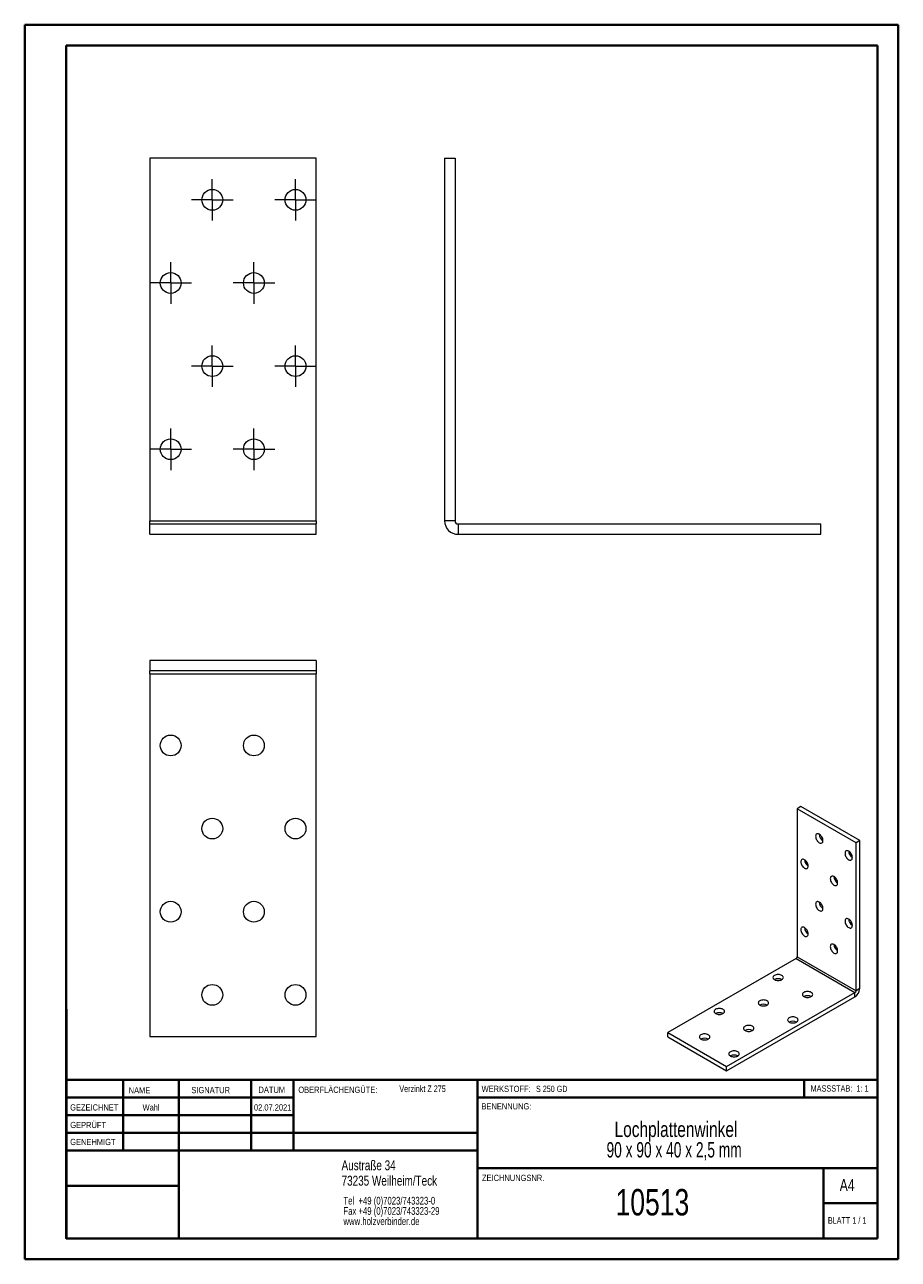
# Model space of a CAD drawing. Header units: millimetres. Extents: x 0 to 210, y 0 to 297.
import ezdxf

# ---------------------------------------------------------------- set-up
doc = ezdxf.new("R2010")
doc.units = ezdxf.units.MM
doc.styles.add('SLDTEXTSTYLE0', font='TXT', dxfattribs={"width": 0.75})
doc.styles.add('SLDTEXTSTYLE1', font='TXT', dxfattribs={"width": 0.681818})
doc.styles.add('SLDTEXTSTYLE2', font='TXT', dxfattribs={"width": 0.7})
doc.styles.add('SLDTEXTSTYLE3', font='TXT', dxfattribs={"width": 0.6875})
doc.styles.add('SLDTEXTSTYLE4', font='TXT', dxfattribs={"width": 0.666667})

# ---------------------------------------------------------------- blocks, each defined once
blk = doc.blocks.new('SW_NOTE_0')
at = {"color": 0, "linetype": 'Continuous', "lineweight": 0, "char_height": 1.8521, "attachment_point": 1, "style": 'SLDTEXTSTYLE0'}
for s, insert in [('Tel  +49 (0)7023/743323-0', (0, 2.39)), ('Fax +49 (0)7023/743323-29', (0, -0.08)), ('www.holzverbinder.de', (0, -2.55))]:
    blk.add_mtext(s, dxfattribs=dict(at, insert=insert))
blk = doc.blocks.new('SW_NOTE_1')
at = {"color": 0, "linetype": 'Continuous', "lineweight": 0, "char_height": 3.7042, "attachment_point": 2}
for s, insert, style in [('Lochplattenwinkel', (21.65, 4.77), 'SLDTEXTSTYLE0'), ('90 x 90 x 40 x 2,5 mm', (21.2, -0.16), 'SLDTEXTSTYLE4')]:
    blk.add_mtext(s, dxfattribs=dict(at, insert=insert, style=style))
blk = doc.blocks.new('SW_CENTERMARKSYMBOL_0')
at = {"color": 0, "linetype": 'Continuous', "lineweight": 0}
for p, q in [((0, 2.5), (0, 5)), ((-2.5, 0), (-5, 0)), ((0, 0), (-2.5, 0)), ((0, 0), (0, 2.5)), ((0, 0), (0, -2.5)), ((0, 0), (2.5, 0)), ((2.5, 0), (5, 0)), ((0, -2.5), (0, -5))]:
    blk.add_line(p, q, dxfattribs=at)
blk = doc.blocks.new('SW_CENTERMARKSYMBOL_1')
at = {"color": 0, "linetype": 'Continuous', "lineweight": 0}
for p, q in [((0, 2.5), (0, 5)), ((-2.5, 0), (-5, 0)), ((0, 0), (-2.5, 0)), ((0, 0), (0, 2.5)), ((0, 0), (0, -2.5)), ((0, 0), (2.5, 0)), ((2.5, 0), (5, 0)), ((0, -2.5), (0, -5))]:
    blk.add_line(p, q, dxfattribs=at)
blk = doc.blocks.new('SW_CENTERMARKSYMBOL_2')
at = {"color": 0, "linetype": 'Continuous', "lineweight": 0}
for p, q in [((0, 2.5), (0, 5)), ((-2.5, 0), (-5, 0)), ((0, 0), (-2.5, 0)), ((0, 0), (0, 2.5)), ((0, 0), (0, -2.5)), ((0, 0), (2.5, 0)), ((2.5, 0), (5, 0)), ((0, -2.5), (0, -5))]:
    blk.add_line(p, q, dxfattribs=at)
blk = doc.blocks.new('SW_CENTERMARKSYMBOL_3')
at = {"color": 0, "linetype": 'Continuous', "lineweight": 0}
for p, q in [((0, 2.5), (0, 5)), ((-2.5, 0), (-5, 0)), ((0, 0), (-2.5, 0)), ((0, 0), (0, 2.5)), ((0, 0), (0, -2.5)), ((0, 0), (2.5, 0)), ((2.5, 0), (5, 0)), ((0, -2.5), (0, -5))]:
    blk.add_line(p, q, dxfattribs=at)
blk = doc.blocks.new('SW_CENTERMARKSYMBOL_4')
at = {"color": 0, "linetype": 'Continuous', "lineweight": 0}
for p, q in [((0, 2.5), (0, 5)), ((-2.5, 0), (-5, 0)), ((0, 0), (-2.5, 0)), ((0, 0), (0, 2.5)), ((0, 0), (0, -2.5)), ((0, 0), (2.5, 0)), ((2.5, 0), (5, 0)), ((0, -2.5), (0, -5))]:
    blk.add_line(p, q, dxfattribs=at)
blk = doc.blocks.new('SW_CENTERMARKSYMBOL_5')
at = {"color": 0, "linetype": 'Continuous', "lineweight": 0}
for p, q in [((0, 2.5), (0, 5)), ((-2.5, 0), (-5, 0)), ((0, 0), (-2.5, 0)), ((0, 0), (0, 2.5)), ((0, 0), (0, -2.5)), ((0, 0), (2.5, 0)), ((2.5, 0), (5, 0)), ((0, -2.5), (0, -5))]:
    blk.add_line(p, q, dxfattribs=at)
blk = doc.blocks.new('SW_CENTERMARKSYMBOL_6')
at = {"color": 0, "linetype": 'Continuous', "lineweight": 0}
for p, q in [((0, 2.5), (0, 5)), ((-2.5, 0), (-5, 0)), ((0, 0), (-2.5, 0)), ((0, 0), (0, 2.5)), ((0, 0), (0, -2.5)), ((0, 0), (2.5, 0)), ((2.5, 0), (5, 0)), ((0, -2.5), (0, -5))]:
    blk.add_line(p, q, dxfattribs=at)
blk = doc.blocks.new('SW_CENTERMARKSYMBOL_7')
at = {"color": 0, "linetype": 'Continuous', "lineweight": 0}
for p, q in [((0, 2.5), (0, 5)), ((-2.5, 0), (-5, 0)), ((0, 0), (-2.5, 0)), ((0, 0), (0, 2.5)), ((0, 0), (0, -2.5)), ((0, 0), (2.5, 0)), ((2.5, 0), (5, 0)), ((0, -2.5), (0, -5))]:
    blk.add_line(p, q, dxfattribs=at)

msp = doc.modelspace()

# ---------------------------------------------------------------- linework, layer by layer
at = {"color": 7, "linetype": 'Continuous', "lineweight": 40}
for p, q in [((0.08, 0.21), (0.08, 297.21)), ((0.08, 297.21), (210.08, 297.21)), ((210.08, 0.21), (210.08, 297.21)), ((210.08, 292.21), (210.08, 297.21)), ((10.08, 292.21), (205.08, 292.21)), ((10.08, 5.21), (10.08, 292.21)), ((205.08, 5.21), (205.08, 292.21)), ((10.11, 60.37), (10.11, 5.12)), ((205.08, 43.37), (10.11, 43.37)), ((23.71, 43.37), (23.71, 26.37)), ((37.1, 43.37), (37.1, 5.12)), ((54.51, 43.37), (54.51, 26.37)), ((64.71, 26.37), (64.71, 43.37)), ((108.91, 43.37), (108.91, 5.12)), ((187.47, 39.12), (187.47, 43.37)), ((64.71, 39.1), (10.11, 39.1)), ((205.08, 39.12), (108.91, 39.12)), ((64.71, 34.87), (10.11, 34.87)), ((108.91, 30.62), (10.11, 30.62)), ((108.91, 26.37), (10.11, 26.37)), ((108.91, 22.12), (205.08, 22.12)), ((192.08, 5.21), (192.08, 22.21)), ((37.1, 17.87), (10.11, 17.87)), ((10.11, 13.71), (10.08, 13.71)), ((205.08, 13.71), (192.08, 13.71)), ((10.11, 9.46), (10.08, 9.46)), ((10.08, 5.21), (205.08, 5.21)), ((205.08, 5.21), (180.99, 5.21)), ((0.08, 0.21), (210.08, 0.21))]:
    msp.add_line(p, q, dxfattribs=at)
at = {"color": 7, "linetype": 'Continuous', "lineweight": 15}
for p, q in [((70.17, 265.08), (30.17, 265.08)), ((30.17, 265.08), (30.17, 177.86)), ((70.17, 177.86), (70.17, 265.08)), ((101.02, 265.08), (101.02, 177.86)), ((101.02, 265.08), (103.52, 265.08)), ((103.52, 265.08), (103.52, 177.86)), ((30.17, 177.86), (70.17, 177.86)), ((30.17, 177.12), (30.17, 177.86)), ((30.17, 174.62), (30.17, 177.12)), ((30.17, 177.12), (70.17, 177.12)), ((70.17, 177.86), (70.17, 177.12)), ((70.17, 174.62), (70.17, 177.12)), ((103.52, 177.86), (101.02, 177.86)), ((104.26, 177.12), (104.26, 174.62)), ((104.26, 177.12), (191.48, 177.12)), ((191.48, 174.62), (191.48, 177.12)), ((30.17, 174.62), (70.17, 174.62)), ((104.26, 174.62), (191.48, 174.62)), ((70.17, 144.29), (30.17, 144.29)), ((30.17, 144.29), (30.17, 141.79)), ((70.17, 144.29), (70.17, 141.79)), ((70.17, 141.79), (30.17, 141.79)), ((30.17, 141.05), (30.17, 141.79)), ((30.17, 141.05), (70.17, 141.05)), ((30.17, 141.05), (30.17, 53.83)), ((70.17, 141.79), (70.17, 141.05)), ((70.17, 53.83), (70.17, 141.05)), ((186.66, 109.11), (185.78, 108.6)), ((199.92, 100.44), (185.78, 108.6)), ((185.78, 108.6), (185.78, 72.99)), ((200.81, 100.95), (186.66, 109.11)), ((200.81, 100.95), (199.92, 100.44)), ((199.92, 64.83), (199.92, 100.44)), ((200.81, 65.34), (200.81, 100.95)), ((185.52, 72.54), (154.68, 54.74)), ((185.52, 72.54), (199.66, 64.37)), ((185.78, 72.99), (199.92, 64.83)), ((168.82, 46.57), (199.66, 64.37)), ((168.82, 45.55), (199.66, 63.35)), ((199.66, 63.35), (199.66, 64.37)), ((200.81, 65.34), (199.92, 64.83)), ((30.17, 53.83), (70.17, 53.83)), ((154.68, 53.72), (154.68, 54.74)), ((154.68, 54.74), (168.82, 46.57)), ((154.68, 53.72), (168.82, 45.55)), ((168.82, 45.55), (168.82, 46.57))]:
    msp.add_line(p, q, dxfattribs=at)
at = {"color": 7, "linetype": 'Continuous', "lineweight": 0}
for p, q in [((64.71, 39.12), (10.11, 39.12)), ((23.71, 5.21), (23.71, 5.12)), ((54.51, 5.21), (54.51, 5.12))]:
    msp.add_line(p, q, dxfattribs=at)
at = {"color": 7, "linetype": 'Continuous', "lineweight": 15, "flags": 128}
for points in [[(191.08, 100.44), (191.26, 100.36), (191.42, 100.32), (191.57, 100.32), (191.71, 100.37), (191.82, 100.47), (191.9, 100.59), (191.95, 100.76), (191.97, 100.95), (191.95, 101.16), (191.9, 101.38), (191.82, 101.6), (191.71, 101.82), (191.57, 102.02), (191.42, 102.2), (191.26, 102.36), (191.08, 102.48), (190.91, 102.56), (190.75, 102.6), (190.59, 102.59), (190.46, 102.54), (190.35, 102.45), (190.27, 102.32), (190.22, 102.16), (190.2, 101.97), (190.22, 101.76), (190.27, 101.54), (190.35, 101.31), (190.46, 101.1), (190.59, 100.89), (190.75, 100.71), (190.91, 100.56), (191.08, 100.44)], [(198.15, 96.35), (198.33, 96.27), (198.49, 96.24), (198.65, 96.24), (198.78, 96.29), (198.89, 96.38), (198.97, 96.51), (199.02, 96.68), (199.04, 96.86), (199.02, 97.07), (198.97, 97.29), (198.89, 97.52), (198.78, 97.74), (198.65, 97.94), (198.49, 98.12), (198.33, 98.28), (198.15, 98.4), (197.98, 98.48), (197.82, 98.51), (197.66, 98.51), (197.53, 98.46), (197.42, 98.37), (197.34, 98.24), (197.29, 98.07), (197.27, 97.89), (197.29, 97.68), (197.34, 97.46), (197.42, 97.23), (197.53, 97.01), (197.66, 96.81), (197.82, 96.63), (197.98, 96.47), (198.15, 96.35)], [(187.55, 94.31), (187.72, 94.23), (187.89, 94.19), (188.04, 94.2), (188.17, 94.25), (188.28, 94.34), (188.36, 94.47), (188.41, 94.63), (188.43, 94.82), (188.41, 95.03), (188.36, 95.25), (188.28, 95.48), (188.17, 95.69), (188.04, 95.9), (187.89, 96.08), (187.72, 96.23), (187.55, 96.35), (187.38, 96.43), (187.21, 96.47), (187.06, 96.46), (186.92, 96.41), (186.81, 96.32), (186.73, 96.19), (186.68, 96.03), (186.66, 95.84), (186.68, 95.63), (186.73, 95.41), (186.81, 95.19), (186.92, 94.97), (187.06, 94.77), (187.21, 94.58), (187.38, 94.43), (187.55, 94.31)], [(194.62, 90.23), (194.79, 90.15), (194.96, 90.11), (195.11, 90.12), (195.24, 90.17), (195.35, 90.26), (195.44, 90.39), (195.49, 90.55), (195.5, 90.74), (195.49, 90.95), (195.44, 91.17), (195.35, 91.39), (195.24, 91.61), (195.11, 91.82), (194.96, 92), (194.79, 92.15), (194.62, 92.27), (194.45, 92.35), (194.28, 92.39), (194.13, 92.38), (193.99, 92.33), (193.88, 92.24), (193.8, 92.11), (193.75, 91.95), (193.73, 91.76), (193.75, 91.55), (193.8, 91.33), (193.88, 91.11), (193.99, 90.89), (194.13, 90.69), (194.28, 90.5), (194.45, 90.35), (194.62, 90.23)], [(191.08, 84.11), (191.26, 84.03), (191.42, 83.99), (191.57, 83.99), (191.71, 84.04), (191.82, 84.13), (191.9, 84.26), (191.95, 84.43), (191.97, 84.62), (191.95, 84.82), (191.9, 85.05), (191.82, 85.27), (191.71, 85.49), (191.57, 85.69), (191.42, 85.87), (191.26, 86.03), (191.08, 86.15), (190.91, 86.23), (190.75, 86.26), (190.59, 86.26), (190.46, 86.21), (190.35, 86.12), (190.27, 85.99), (190.22, 85.83), (190.2, 85.64), (190.22, 85.43), (190.27, 85.21), (190.35, 84.98), (190.46, 84.77), (190.59, 84.56), (190.75, 84.38), (190.91, 84.22), (191.08, 84.11)], [(198.15, 80.02), (198.33, 79.94), (198.49, 79.91), (198.65, 79.91), (198.78, 79.96), (198.89, 80.05), (198.97, 80.18), (199.02, 80.34), (199.04, 80.53), (199.02, 80.74), (198.97, 80.96), (198.89, 81.19), (198.78, 81.4), (198.65, 81.61), (198.49, 81.79), (198.33, 81.95), (198.15, 82.06), (197.98, 82.14), (197.82, 82.18), (197.66, 82.18), (197.53, 82.13), (197.42, 82.04), (197.34, 81.91), (197.29, 81.74), (197.27, 81.55), (197.29, 81.35), (197.34, 81.12), (197.42, 80.9), (197.53, 80.68), (197.66, 80.48), (197.82, 80.3), (197.98, 80.14), (198.15, 80.02)], [(187.55, 77.98), (187.72, 77.9), (187.89, 77.86), (188.04, 77.87), (188.17, 77.92), (188.28, 78.01), (188.36, 78.14), (188.41, 78.3), (188.43, 78.49), (188.41, 78.7), (188.36, 78.92), (188.28, 79.14), (188.17, 79.36), (188.04, 79.57), (187.89, 79.75), (187.72, 79.9), (187.55, 80.02), (187.38, 80.1), (187.21, 80.14), (187.06, 80.13), (186.92, 80.08), (186.81, 79.99), (186.73, 79.86), (186.68, 79.7), (186.66, 79.51), (186.68, 79.3), (186.73, 79.08), (186.81, 78.86), (186.92, 78.64), (187.06, 78.44), (187.21, 78.25), (187.38, 78.1), (187.55, 77.98)], [(194.62, 73.9), (194.79, 73.82), (194.96, 73.78), (195.11, 73.79), (195.24, 73.84), (195.35, 73.93), (195.44, 74.06), (195.49, 74.22), (195.5, 74.41), (195.49, 74.62), (195.44, 74.84), (195.35, 75.06), (195.24, 75.28), (195.11, 75.48), (194.96, 75.67), (194.79, 75.82), (194.62, 75.94), (194.45, 76.02), (194.28, 76.06), (194.13, 76.05), (193.99, 76), (193.88, 75.91), (193.8, 75.78), (193.75, 75.62), (193.73, 75.43), (193.75, 75.22), (193.8, 75), (193.88, 74.78), (193.99, 74.56), (194.13, 74.35), (194.28, 74.17), (194.45, 74.02), (194.62, 73.9)], [(180.31, 67.49), (180.5, 67.4), (180.72, 67.34), (180.95, 67.29), (181.2, 67.28), (181.44, 67.29), (181.68, 67.34), (181.89, 67.4), (182.08, 67.49), (182.24, 67.6), (182.35, 67.73), (182.42, 67.86), (182.45, 68), (182.42, 68.14), (182.35, 68.28), (182.24, 68.4), (182.08, 68.51), (181.89, 68.6), (181.68, 68.67), (181.44, 68.71), (181.2, 68.72), (180.95, 68.71), (180.72, 68.67), (180.5, 68.6), (180.31, 68.51), (180.16, 68.4), (180.04, 68.28), (179.97, 68.14), (179.95, 68), (179.97, 67.86), (180.04, 67.73), (180.16, 67.6), (180.31, 67.49)], [(176.78, 61.37), (176.97, 61.28), (177.18, 61.21), (177.42, 61.17), (177.66, 61.16), (177.91, 61.17), (178.14, 61.21), (178.36, 61.28), (178.55, 61.37), (178.7, 61.48), (178.82, 61.6), (178.89, 61.74), (178.91, 61.88), (178.89, 62.02), (178.82, 62.16), (178.7, 62.28), (178.55, 62.39), (178.36, 62.48), (178.14, 62.55), (177.91, 62.59), (177.66, 62.6), (177.42, 62.59), (177.18, 62.55), (176.97, 62.48), (176.78, 62.39), (176.62, 62.28), (176.51, 62.16), (176.44, 62.02), (176.41, 61.88), (176.44, 61.74), (176.51, 61.6), (176.62, 61.48), (176.78, 61.37)], [(187.38, 63.41), (187.57, 63.32), (187.79, 63.25), (188.02, 63.21), (188.27, 63.2), (188.51, 63.21), (188.75, 63.25), (188.96, 63.32), (189.15, 63.41), (189.31, 63.52), (189.42, 63.64), (189.49, 63.78), (189.52, 63.92), (189.49, 64.06), (189.42, 64.2), (189.31, 64.32), (189.15, 64.43), (188.96, 64.52), (188.75, 64.59), (188.51, 64.63), (188.27, 64.64), (188.02, 64.63), (187.79, 64.59), (187.57, 64.52), (187.38, 64.43), (187.23, 64.32), (187.11, 64.2), (187.04, 64.06), (187.02, 63.92), (187.04, 63.78), (187.11, 63.64), (187.23, 63.52), (187.38, 63.41)], [(166.17, 59.33), (166.36, 59.24), (166.58, 59.17), (166.81, 59.13), (167.06, 59.12), (167.3, 59.13), (167.53, 59.17), (167.75, 59.24), (167.94, 59.33), (168.09, 59.44), (168.21, 59.56), (168.28, 59.7), (168.31, 59.84), (168.28, 59.98), (168.21, 60.11), (168.09, 60.24), (167.94, 60.35), (167.75, 60.44), (167.53, 60.5), (167.3, 60.55), (167.06, 60.56), (166.81, 60.55), (166.58, 60.5), (166.36, 60.44), (166.17, 60.35), (166.02, 60.24), (165.9, 60.11), (165.83, 59.98), (165.81, 59.84), (165.83, 59.7), (165.9, 59.56), (166.02, 59.44), (166.17, 59.33)], [(173.24, 55.25), (173.43, 55.16), (173.65, 55.09), (173.88, 55.05), (174.13, 55.03), (174.37, 55.05), (174.6, 55.09), (174.82, 55.16), (175.01, 55.25), (175.17, 55.36), (175.28, 55.48), (175.35, 55.62), (175.38, 55.76), (175.35, 55.9), (175.28, 56.03), (175.17, 56.16), (175.01, 56.27), (174.82, 56.36), (174.6, 56.42), (174.37, 56.46), (174.13, 56.48), (173.88, 56.46), (173.65, 56.42), (173.43, 56.36), (173.24, 56.27), (173.09, 56.16), (172.97, 56.03), (172.9, 55.9), (172.88, 55.76), (172.9, 55.62), (172.97, 55.48), (173.09, 55.36), (173.24, 55.25)], [(183.85, 57.29), (184.04, 57.2), (184.25, 57.13), (184.49, 57.09), (184.73, 57.08), (184.98, 57.09), (185.21, 57.13), (185.43, 57.2), (185.62, 57.29), (185.77, 57.4), (185.89, 57.52), (185.96, 57.66), (185.98, 57.8), (185.96, 57.94), (185.89, 58.07), (185.77, 58.2), (185.62, 58.31), (185.43, 58.4), (185.21, 58.46), (184.98, 58.51), (184.73, 58.52), (184.49, 58.51), (184.25, 58.46), (184.04, 58.4), (183.85, 58.31), (183.69, 58.2), (183.58, 58.07), (183.51, 57.94), (183.48, 57.8), (183.51, 57.66), (183.58, 57.52), (183.69, 57.4), (183.85, 57.29)], [(162.64, 53.2), (162.83, 53.12), (163.04, 53.05), (163.28, 53.01), (163.52, 52.99), (163.76, 53.01), (164, 53.05), (164.21, 53.12), (164.4, 53.2), (164.56, 53.31), (164.67, 53.44), (164.75, 53.57), (164.77, 53.72), (164.75, 53.86), (164.67, 53.99), (164.56, 54.12), (164.4, 54.23), (164.21, 54.32), (164, 54.38), (163.76, 54.42), (163.52, 54.44), (163.28, 54.42), (163.04, 54.38), (162.83, 54.32), (162.64, 54.23), (162.48, 54.12), (162.36, 53.99), (162.29, 53.86), (162.27, 53.72), (162.29, 53.57), (162.36, 53.44), (162.48, 53.31), (162.64, 53.2)], [(169.71, 49.12), (169.9, 49.03), (170.11, 48.97), (170.35, 48.93), (170.59, 48.91), (170.83, 48.93), (171.07, 48.97), (171.29, 49.03), (171.47, 49.12), (171.63, 49.23), (171.75, 49.36), (171.82, 49.49), (171.84, 49.63), (171.82, 49.77), (171.75, 49.91), (171.63, 50.03), (171.47, 50.14), (171.29, 50.23), (171.07, 50.3), (170.83, 50.34), (170.59, 50.35), (170.35, 50.34), (170.11, 50.3), (169.9, 50.23), (169.71, 50.14), (169.55, 50.03), (169.44, 49.91), (169.36, 49.77), (169.34, 49.63), (169.36, 49.49), (169.44, 49.36), (169.55, 49.23), (169.71, 49.12)]]:
    msp.add_lwpolyline(points, dxfattribs=at)
at = {"color": 7, "linetype": 'Continuous', "lineweight": 15}
for centre in [(45.17, 255.08), (65.17, 255.08), (35.17, 235.08), (55.17, 235.08), (45.17, 215.08), (65.17, 215.08), (35.17, 195.08), (55.17, 195.08), (35.17, 123.83), (55.17, 123.83), (45.17, 103.83), (65.17, 103.83), (35.17, 83.83), (55.17, 83.83), (45.17, 63.83), (65.17, 63.83)]:
    msp.add_circle(centre, 2.5, dxfattribs=at)
for centre, radius, start, end in [((104.26, 177.86), 3.24, 180, 270), ((104.26, 177.86), 0.737, 180, 270), ((192.98, 102.55), 1.9, 182.2916, 237.7031), ((200.05, 98.47), 1.9, 182.2916, 237.7031), ((189.45, 96.43), 1.9, 182.2916, 237.7031), ((196.52, 92.35), 1.9, 182.2916, 237.7031), ((192.98, 86.22), 1.9, 182.2916, 237.7031), ((200.05, 82.14), 1.9, 182.2916, 237.7031), ((189.45, 80.1), 1.9, 182.2916, 237.7031), ((196.52, 76.02), 1.9, 182.2916, 237.7031), ((185.21, 73.02), 0.566, 302.6055, 357.3945), ((181.2, 65.79), 1.92, 62.6158, 117.3842), ((188.27, 61.7), 1.92, 62.6158, 117.3842), ((198.33, 65.44), 2.48, 302.4763, 357.5237), ((199.36, 64.85), 0.566, 302.6055, 357.3945), ((167.06, 57.62), 1.92, 62.6158, 117.3842), ((177.66, 59.66), 1.92, 62.6158, 117.3842), ((184.73, 55.58), 1.92, 62.6158, 117.3842), ((174.13, 53.54), 1.92, 62.6158, 117.3842), ((163.52, 51.5), 1.92, 62.6158, 117.3842), ((170.59, 47.42), 1.92, 62.6158, 117.3842)]:
    msp.add_arc(centre, radius, start, end, dxfattribs=at)

# ---------------------------------------------------------------- block references
at = {"color": 7, "linetype": 'Continuous', "lineweight": 0}
for name, p in [('SW_CENTERMARKSYMBOL_0', (45.17, 255.08)), ('SW_CENTERMARKSYMBOL_1', (65.17, 255.08)), ('SW_CENTERMARKSYMBOL_4', (35.17, 235.08)), ('SW_CENTERMARKSYMBOL_5', (55.17, 235.08)), ('SW_CENTERMARKSYMBOL_2', (45.17, 215.08)), ('SW_CENTERMARKSYMBOL_3', (65.17, 215.08)), ('SW_CENTERMARKSYMBOL_6', (35.17, 195.08)), ('SW_CENTERMARKSYMBOL_7', (55.17, 195.08)), ('SW_NOTE_1', (134.99, 28.57)), ('SW_NOTE_0', (76.7, 12.85))]:
    msp.add_blockref(name, p, dxfattribs=at)

# ---------------------------------------------------------------- texts
for s, insert, char_height, attachment_point, style in [('NAME', (25.07, 41.62), 1.5, 1, 'SLDTEXTSTYLE0'), ('SIGNATUR', (40.14, 41.68), 1.5, 1, 'SLDTEXTSTYLE0'), ('DATUM', (56.28, 41.74), 1.5, 1, 'SLDTEXTSTYLE0'), ('OBERFLÄCHENGÜTE:', (65.86, 41.74), 1.5, 1, 'SLDTEXTSTYLE0'), ('Verzinkt Z 275', (90.14, 42.03), 1.5875, 1, 'SLDTEXTSTYLE0'), ('WERKSTOFF:', (109.91, 41.96), 1.5, 1, 'SLDTEXTSTYLE0'), ('S 250 GD', (122.99, 41.96), 1.5, 1, 'SLDTEXTSTYLE3'), ('MASSSTAB:  1: 1', (188.99, 42.07), 1.5, 1, 'SLDTEXTSTYLE2'), ('GEZEICHNET', (11, 37.51), 1.5, 1, 'SLDTEXTSTYLE0'), ('Wahl', (30.46, 37.5), 1.499, 2, 'SLDTEXTSTYLE0'), ('02.07.2021', (59.69, 37.5), 1.499, 2, 'SLDTEXTSTYLE0'), ('BENENNUNG:', (109.88, 37.77), 1.5, 1, 'SLDTEXTSTYLE0'), ('GEPRÜFT', (11.03, 33.28), 1.5, 1, 'SLDTEXTSTYLE0'), ('GENEHMIGT', (11.02, 29.19), 1.5, 1, 'SLDTEXTSTYLE0'), ('Austraße 34', (76.25, 24.02), 2.3813, 1, 'SLDTEXTSTYLE0'), ('73235 Weilheim/Teck', (76.25, 20.32), 2.3813, 1, 'SLDTEXTSTYLE0'), ('ZEICHNUNGSNR.', (110, 20.55), 1.5, 1, 'SLDTEXTSTYLE0'), ('A4', (196, 19.52), 2.91, 1, 'SLDTEXTSTYLE0'), ('10513', (150.97, 17.12), 6.35, 2, 'SLDTEXTSTYLE0'), ('BLATT 1 / 1', (193.16, 10.36), 1.5875, 1, 'SLDTEXTSTYLE1')]:
    msp.add_mtext(s, dxfattribs=dict(at, insert=insert, char_height=char_height, attachment_point=attachment_point, style=style))

doc.saveas('drawing.dxf')
